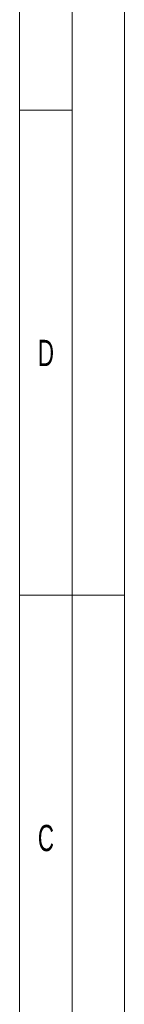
# Model space of a CAD drawing. Header units: millimetres. Extents: x 0 to 2100, y 0 to 1485.
# Tile 28 of 44: x 2050 to 2100, y 548 to 1016. Entities that reach past the tile are written whole.
import ezdxf

# ---------------------------------------------------------------- set-up
doc = ezdxf.new("R2010")
doc.units = ezdxf.units.MM
doc.header["$LTSCALE"] = 5
doc.styles.add('SLDTEXTSTYLE1', font='TXT', dxfattribs={"width": 0.638186})

msp = doc.modelspace()

# ---------------------------------------------------------------- linework, layer by layer
at = {"color": 7, "linetype": 'Continuous', "lineweight": 18}
for p, q in [((2100, 0), (2100, 1485)), ((2075, 1460), (2075, 25)), ((2050, 301.25), (2050, 1435)), ((2075, 973.333), (2050, 973.333)), ((2075, 742.5), (2050, 742.5)), ((2075, 742.5), (2100, 742.5))]:
    msp.add_line(p, q, dxfattribs=at)

# ---------------------------------------------------------------- texts
at = {"color": 7, "linetype": 'Continuous', "lineweight": 0, "char_height": 12.5, "attachment_point": 2, "style": 'SLDTEXTSTYLE1'}
for s, insert in [('D', (2062.557, 864.09)), ('C', (2062.556, 633.257))]:
    msp.add_mtext(s, dxfattribs=dict(at, insert=insert))

doc.saveas('drawing.dxf')
